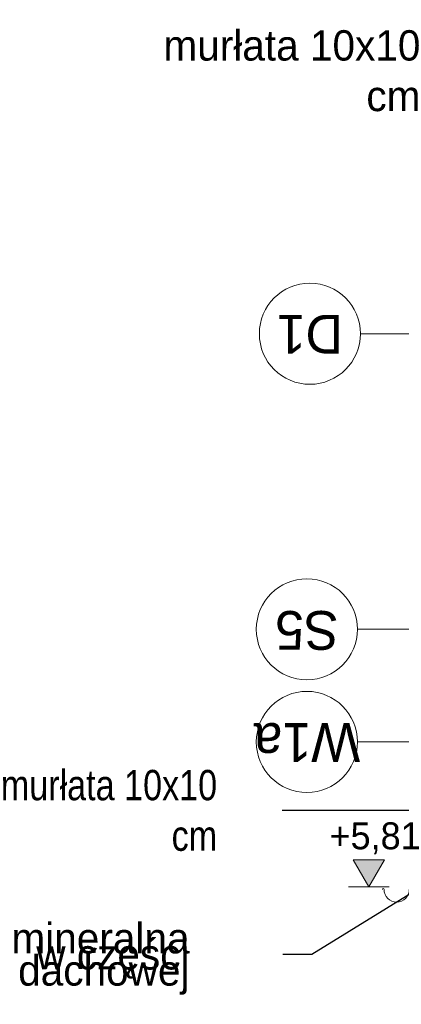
# Model space of a CAD drawing. Extents: x -613240 to -325500, y -25863 to 152403.
# Tile 80 of 254: x -392960 to -390695, y -7219 to -1377. Entities that reach past the tile are written whole.
import ezdxf

# ---------------------------------------------------------------- set-up
doc = ezdxf.new("R2010")
doc.units = 0
doc.header["$MEASUREMENT"] = 0
doc.layers.add('Arch opisy', color=7, linetype='Continuous')
doc.layers.add('INWENT WYMIARY', color=7, linetype='Continuous')
for name, color, linetype, lineweight in [('Arch opisy_Nr_Pióra__1', 7, 'Continuous', 25), ('Arch opisy_Nr_Pióra__21', 7, 'Continuous', 9), ('Arch rynny_Nr_Pióra__5', 7, 'Continuous', 13), ('INWENT OPISY_Nr_Pióra__21', 7, 'Continuous', 9), ('INWENT WYMIARY_Nr_Pióra__21', 7, 'Continuous', 9)]:
    doc.layers.add(name, color=color, linetype=linetype, lineweight=lineweight)
doc.styles.add('GENERATED_STYLE_1', font='txt')
doc.styles.add('GENERATED_STYLE_4', font='txt')
doc.styles.add('GENERATED_STYLE_5', font='txt')
doc.dimstyles.new('GENERATED_STYLE__8', dxfattribs={"dimtxt": 0.18, "dimasz": 182.4, "dimexe": 0.18, "dimexo": 0.0625, "dimgap": 0.09, "dimtad": 0, "dimtih": 1, "dimtoh": 1, "dimdec": 4, "dimzin": 0, "dimdsep": 46, "dimcen": 0.09, "dimadec": 0, "dimazin": 0, "dimtfac": 1, "dimtdec": 4, "dimtmove": 0, "dimatfit": 3, "dimldrblk": 'ARROWHEAD_5', "dimfxl": 0, "dimtolj": 1, "dimtzin": 0, "dimarcsym": 0})

# ---------------------------------------------------------------- blocks, each defined once
blk = doc.blocks.new('Wymiary_38', base_point=(-390887.9, -6521.2))
at = {"layer": 'INWENT WYMIARY_Nr_Pióra__21', "linetype": 'Continuous'}
blk.add_hatch(color=256, dxfattribs=at).paths.add_polyline_path([(-390887.9, -6521.2), (-390980.7, -6361.2), (-390795.1, -6361.2)], flags=0)
for p, q in [((-390887.9, -6521.2), (-390980.7, -6361.2)), ((-390980.7, -6361.2), (-390795.1, -6361.2)), ((-390795.1, -6361.2), (-390887.9, -6521.2)), ((-390887.9, -6521.2), (-391007.9, -6521.2)), ((-390887.9, -6521.2), (-390767.9, -6521.2))]:
    blk.add_line(p, q, dxfattribs=at)
at = {"layer": 'INWENT WYMIARY_Nr_Pióra__21', "insert": (-391121.3, -6329.2), "char_height": 160, "attachment_point": 7, "style": 'GENERATED_STYLE_1'}
blk.add_mtext('{+5,81}', dxfattribs=at)
blk = doc.blocks.new('ARROWHEAD_5')
at = {"color": 0, "linetype": 'Continuous', "lineweight": 0}
blk.add_line((0, 0), (-1, 0), dxfattribs=at)
blk.add_solid([(-1, 0.2679), (0, 0), (-1, -0.2679), (-1, 0.2679)], dxfattribs=at)
blk = doc.blocks.new('Linia_95', base_point=(-389883.8, -5662.4))
at = {"layer": 'Arch opisy_Nr_Pióra__21', "linetype": 'Continuous'}
blk.add_line((-389883.8, -5662.4), (-390955.6, -5662.4), dxfattribs=at)
blk.add_circle((-391255.6, -5662.4), 300, dxfattribs=at)
blk = doc.blocks.new('Linia_99', base_point=(-389276.7, -3240.2))
at = {"layer": 'Arch opisy_Nr_Pióra__21', "linetype": 'Continuous'}
blk.add_line((-389276.7, -3240.2), (-390937.7, -3240.2), dxfattribs=at)
blk.add_circle((-391237.7, -3240.2), 300, dxfattribs=at)
blk = doc.blocks.new('Linia_109', base_point=(-390354.7, -4994.1))
at = {"layer": 'Arch opisy_Nr_Pióra__21', "linetype": 'Continuous'}
blk.add_line((-390354.7, -4994.1), (-390955.6, -4994.1), dxfattribs=at)
blk.add_circle((-391255.6, -4994.1), 300, dxfattribs=at)

msp = doc.modelspace()

# ---------------------------------------------------------------- linework, layer by layer
at = {"layer": 'Arch rynny_Nr_Pióra__5', "linetype": 'Continuous'}
for centre, radius, start, end in [((-390802.5, -6537.5), 5, 0, 180), ((-390722.5, -6537.5), 75, 180, 0)]:
    msp.add_arc(centre, radius, start, end, dxfattribs=at)

# ---------------------------------------------------------------- block references
at = {"layer": 'Arch opisy', "linetype": 'Continuous'}
for name, p in [('Linia_99', (-389276.7, -3240.2)), ('Linia_109', (-390354.7, -4994.1)), ('Linia_95', (-389883.8, -5662.4))]:
    msp.add_blockref(name, p, dxfattribs=at)
at = {"layer": 'INWENT WYMIARY', "linetype": 'Continuous'}
msp.add_blockref('Wymiary_38', (-390887.9, -6521.2), dxfattribs=at)

# ---------------------------------------------------------------- texts
at = {"layer": 'Arch opisy_Nr_Pióra__1', "linetype": 'Continuous', "char_height": 230, "attachment_point": 2, "rotation": 180, "style": 'GENERATED_STYLE_5'}
for s, insert in [('{D1}', (-391237.7, -3358.6)), ('{S5}', (-391255.6, -5115.5)), ('{W1a}', (-391255.6, -5780.9))]:
    msp.add_mtext(s, dxfattribs=dict(at, insert=insert))
at = {"layer": 'INWENT OPISY_Nr_Pióra__21', "linetype": 'Continuous', "char_height": 180, "width": 1650.08, "attachment_point": 6, "style": 'GENERATED_STYLE_4'}
for insert in [(-390581.6, -1680.6), (-391786.8, -6069.8)]:
    msp.add_mtext('{murłata 10x10 cm}', dxfattribs=dict(at, insert=insert))
at = {"layer": 'INWENT OPISY_Nr_Pióra__21', "linetype": 'Continuous', "insert": (-391952.2, -6949.8), "char_height": 180, "width": 1724.62, "attachment_point": 6, "line_spacing_factor": 0.318648, "style": 'GENERATED_STYLE_4'}
msp.add_mtext('{wełna mineralna \\Pw części dachowej}', dxfattribs=at)

# ---------------------------------------------------------------- leaders
at = {"layer": 'INWENT OPISY_Nr_Pióra__21', "linetype": 'Continuous', "annotation_type": 0, "has_hookline": 1, "hookline_direction": 1}
for points, text_width in [([(-388086.6, -2123.3), (-389185.6, -584.2), (-389721.2, -584.2)], 1448.6), ([(-388562.2, -3219.6), (-389661.1, -1680.5), (-390196.7, -1680.5)], 1337.1), ([(-390157.2, -6069.6), (-391401.9, -6069.6)], 1337.1), ([(-390472.2, -6457.7), (-391225.9, -6924.1), (-391398.4, -6924.1)], 1242.9)]:
    msp.add_leader(points, dimstyle='GENERATED_STYLE__8', dxfattribs=dict(at, text_width=text_width))

doc.saveas('drawing.dxf')
